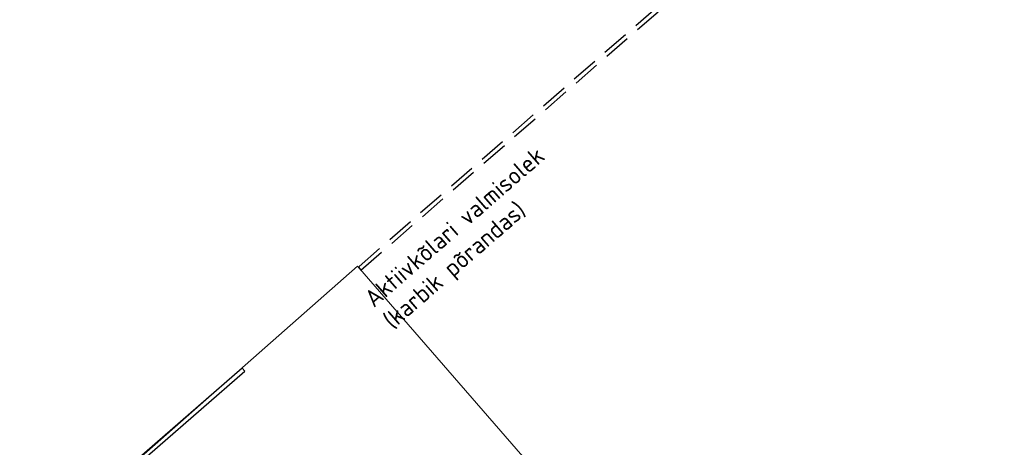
# Model space of a CAD drawing. Header units: millimetres. Extents: x 102382 to 164490, y 45733 to 103316.
# Tile 181 of 183: x 143725 to 151402, y 86893 to 90225. Entities that reach past the tile are written whole.
import ezdxf

# ---------------------------------------------------------------- set-up
doc = ezdxf.new("R2010")
doc.units = ezdxf.units.MM
doc.linetypes.add('Hidden Line', pattern=[317.5, 211.666667, -105.833333])
doc.layers.add('_SA-LAGI_eriosade seadmed', color=7, linetype='Continuous', lineweight=5, true_color=0x9900cc)
doc.layers.add('_SA-PORAND', color=7, linetype='Continuous', lineweight=9, true_color=0x5b5b5b)
doc.layers.add('_SA-PIIRE', color=7, linetype='Continuous', true_color=0x000000)
doc.styles.add('DIN Pro Light-Light', font='txt')

msp = doc.modelspace()

# ---------------------------------------------------------------- linework, layer by layer
at = {"layer": '_SA-PIIRE', "color": 9, "linetype": 'Hidden Line', "true_color": 0xbebebe}
msp.add_lwpolyline([(155157.6, 95939.9), (146365.2, 88296.8), (146385.6, 88273.4), (155177.9, 95916.5)], close=True, dxfattribs=at)
at = {"layer": '_SA-PIIRE'}
msp.add_lwpolyline([(145459.6, 87509.6), (140689.8, 83363.2), (140710.2, 83339.8), (145480, 87486.2)], close=True, dxfattribs=at)
at = {"layer": '_SA-PORAND'}
for p, q in [((146358.7, 88304.4), (140711.5, 83338.4)), ((148399.1, 85957.2), (146358.7, 88304.4))]:
    msp.add_line(p, q, dxfattribs=at)

# ---------------------------------------------------------------- texts
at = {"layer": '_SA-LAGI_eriosade seadmed', "insert": (146397.9, 88077.9), "char_height": 135, "width": 3982.131, "attachment_point": 1, "rotation": 40.99999, "style": 'DIN Pro Light-Light'}
msp.add_mtext('{\\fDIN Pro;Aktiivkõlari valmisolek}\\P{\\fDIN Pro;(karbik põrandas)}\\P', dxfattribs=at)

doc.saveas('drawing.dxf')
